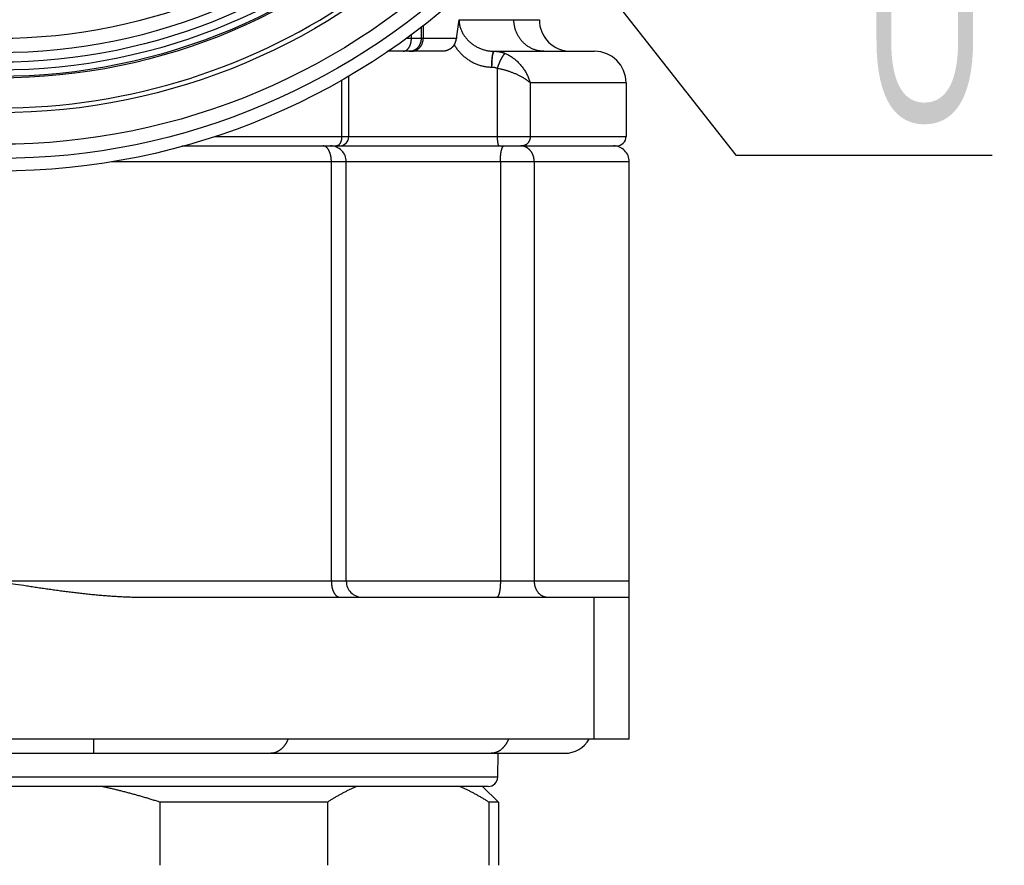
# Model space of a CAD drawing. Header units: millimetres. Extents: x 0 to 1300, y 0 to 891.
# Tile 8 of 132: x 434 to 481, y 204 to 245. Entities that reach past the tile are written whole.
import ezdxf

# ---------------------------------------------------------------- set-up
doc = ezdxf.new("R2010")
doc.units = ezdxf.units.MM
doc.header["$LTSCALE"] = 0.545669
for name, color, linetype in [('NoLayerName_001', 7, 'Continuous'), ('NoLayerName_004', 7, 'Continuous'), ('NoLayerName_007', 7, 'Continuous')]:
    doc.layers.add(name, color=color, linetype=linetype)
doc.styles.get("Standard").update_dxf_attribs({"font": 'txt', "bigfont": 'extfont2'})
doc.dimstyles.get("Standard").update_dxf_attribs({"dimtxt": 2.5, "dimasz": 2.5, "dimexe": 1, "dimexo": 1, "dimtad": 1, "dimdec": 3, "dimzin": 0, "dimdsep": 46, "dimtxsty": 'Standard', "dimcen": 2.5, "dimadec": 3, "dimazin": 0, "dimtfac": 0.75, "dimtdec": 3, "dimtmove": 0, "dimatfit": 3, "dimfxl": 1, "dimarcsym": 0})

msp = doc.modelspace()

# ---------------------------------------------------------------- linework, layer by layer
at = {"layer": 'NoLayerName_001', "color": 8, "linetype": 'Continuous', "lineweight": 25}
msp.add_line((437.6382, 210.4327), (437.6382, 209.7577), dxfattribs=at)
at = {"layer": 'NoLayerName_001', "color": 7, "linetype": 'Continuous', "lineweight": 25}
for p, q in [((406.1951, 209.7577), (460.049, 209.7577)), ((456.1471, 208.1827), (456.8971, 207.4327)), ((448.7671, 207.4327), (440.8033, 207.4327)), ((440.8033, 207.4327), (440.8033, 204.4327)), ((448.7671, 207.4327), (448.7671, 204.4327)), ((456.8971, 207.4327), (456.4482, 207.4327)), ((456.4482, 207.4327), (456.4482, 204.4327)), ((456.8971, 207.4327), (456.8971, 204.4327))]:
    msp.add_line(p, q, dxfattribs=at)
for radius in [31.725, 26.7]:
    msp.add_circle((433.1221, 270.4327), radius, dxfattribs=at)
msp.add_arc((460.049, 211.1077), 1.35, 270, 329.92806, dxfattribs=at)
at = {"layer": 'NoLayerName_001', "color": 8, "linetype": 'Continuous', "lineweight": 25}
for points in [[(446.8978, 210.4308), (446.8929, 210.4193), (446.8833, 210.3961), (446.8677, 210.362), (446.8514, 210.3281), (446.8341, 210.2947), (446.816, 210.2617), (446.7969, 210.2293), (446.7769, 210.1974), (446.7561, 210.166), (446.7342, 210.1353), (446.7115, 210.1053), (446.6878, 210.076), (446.6631, 210.0476), (446.6375, 210.02), (446.611, 209.9933), (446.5835, 209.9676), (446.5549, 209.943), (446.5255, 209.9196), (446.4951, 209.8973), (446.4637, 209.8764), (446.4315, 209.8568), (446.3984, 209.8388), (446.3644, 209.8223), (446.3297, 209.8075), (446.2942, 209.7946), (446.2581, 209.7834), (446.2215, 209.7742), (446.1844, 209.7669), (446.147, 209.7617), (446.1095, 209.7583), (446.0844, 209.7581), (446.0719, 209.7577)], [(457.3816, 210.4308), (457.3768, 210.4193), (457.3672, 210.3961), (457.3516, 210.362), (457.3352, 210.3281), (457.318, 210.2947), (457.2998, 210.2617), (457.2808, 210.2293), (457.2608, 210.1974), (457.2399, 210.166), (457.2181, 210.1353), (457.1953, 210.1053), (457.1716, 210.076), (457.147, 210.0476), (457.1214, 210.02), (457.0948, 209.9933), (457.0673, 209.9676), (457.0388, 209.943), (457.0093, 209.9196), (456.9789, 209.8973), (456.9476, 209.8764), (456.9153, 209.8568), (456.8822, 209.8388), (456.8483, 209.8223), (456.8136, 209.8075), (456.7781, 209.7946), (456.742, 209.7834), (456.7053, 209.7742), (456.6682, 209.7669), (456.6308, 209.7617), (456.5933, 209.7583), (456.5682, 209.7581), (456.5557, 209.7577)]]:
    msp.add_open_spline(points, degree=3, knots=[0, 0, 0, 0, 0.037549, 0.0751283, 0.1127287, 0.1503431, 0.1879664, 0.2255957, 0.2632305, 0.3008729, 0.3385267, 0.3761879, 0.4138459, 0.4514943, 0.4891309, 0.5267587, 0.5643855, 0.602025, 0.6396926, 0.6773802, 0.7150719, 0.7527595, 0.7904429, 0.8281312, 0.8658431, 0.9036039, 0.9414042, 0.9792104, 1.0169917, 1.0547215, 1.092379, 1.1299504, 1.1299504, 1.1299504, 1.1299504], dxfattribs=at)
at = {"layer": 'NoLayerName_001', "color": 7, "linetype": 'Continuous', "lineweight": 25}
for points, knots in [([(440.8033, 207.4327), (440.7421, 207.4523), (440.6197, 207.4917), (440.4357, 207.5491), (440.2512, 207.6055), (440.0664, 207.6606), (439.8813, 207.7146), (439.6957, 207.7673), (439.5098, 207.8187), (439.3236, 207.8689), (439.137, 207.9178), (438.9501, 207.9654), (438.7629, 208.0116), (438.5753, 208.0565), (438.3875, 208.1), (438.1994, 208.1423), (438.0737, 208.1691), (438.0109, 208.1827)], [0, 0, 0, 0, 0.192775, 0.3855835, 0.578419, 0.7712755, 0.9641469, 1.1570278, 1.3499129, 1.5427973, 1.7356765, 1.928546, 2.121402, 2.3142409, 2.5070595, 2.6998548, 2.8926243, 2.8926243, 2.8926243, 2.8926243]), ([(450.1632, 208.1827), (450.139, 208.1722), (450.0903, 208.1515), (450.0178, 208.1193), (449.9456, 208.0865), (449.8738, 208.053), (449.8022, 208.0188), (449.731, 207.9839), (449.66, 207.9483), (449.5894, 207.9122), (449.5191, 207.8753), (449.4491, 207.8379), (449.3795, 207.7998), (449.3102, 207.7612), (449.2411, 207.722), (449.1724, 207.6823), (449.1041, 207.642), (449.036, 207.6011), (448.9683, 207.5598), (448.9009, 207.5179), (448.8338, 207.4756), (448.7893, 207.447), (448.7671, 207.4327)], [0, 0, 0, 0, 0.0793013, 0.1586046, 0.237912, 0.3172253, 0.396546, 0.475875, 0.5552123, 0.6345579, 0.7139113, 0.7932715, 0.8726373, 0.9520073, 1.0313795, 1.1107519, 1.190122, 1.2694871, 1.3488441, 1.4281898, 1.5075206, 1.5868327, 1.5868327, 1.5868327, 1.5868327]), ([(456.4482, 207.4327), (456.426, 207.447), (456.3816, 207.4756), (456.3145, 207.5179), (456.2471, 207.5597), (456.1794, 207.601), (456.1114, 207.6418), (456.0431, 207.6821), (455.9744, 207.7219), (455.9054, 207.7611), (455.836, 207.7997), (455.7664, 207.8378), (455.6964, 207.8752), (455.6261, 207.9121), (455.5554, 207.9483), (455.4845, 207.9838), (455.4132, 208.0187), (455.3416, 208.053), (455.2697, 208.0865), (455.1975, 208.1193), (455.125, 208.1515), (455.0763, 208.1722), (455.0521, 208.1827)], [0, 0, 0, 0, 0.0792937, 0.1585854, 0.2378804, 0.3171841, 0.3965022, 0.4758395, 0.5551939, 0.6345612, 0.7139372, 0.7933183, 0.8727011, 0.9520824, 1.0314597, 1.1108305, 1.1901928, 1.2695449, 1.3488855, 1.4282139, 1.5075293, 1.5868319, 1.5868319, 1.5868319, 1.5868319])]:
    msp.add_open_spline(points, degree=3, knots=knots, dxfattribs=at)
at = {"layer": 'NoLayerName_004', "color": 7, "linetype": 'Continuous', "lineweight": 25}
for radius in [33, 30.225, 28.575, 28.5]:
    msp.add_circle((433.1221, 270.4327), radius, dxfattribs=at)
at = {"layer": 'NoLayerName_004', "color": 8, "linetype": 'Continuous', "lineweight": 25}
for radius in [32.4, 28.2, 27.8237, 27.3748]:
    msp.add_circle((433.1221, 270.4327), radius, dxfattribs=at)
at = {"layer": 'NoLayerName_004', "color": 7, "linetype": 'Continuous', "lineweight": 25}
msp.add_arc((433.1221, 270.4327), 30, 200.13421, 339.86579, dxfattribs=at)
at = {"layer": 'NoLayerName_007', "color": 8, "linetype": 'Continuous', "lineweight": 25}
for p, q in [((455.0259, 244.6327), (458.8471, 244.6327)), ((453.2381, 243.7327), (453.2381, 244.3033)), ((453.3234, 244.37), (453.3234, 243.7327)), ((452.7614, 243.7327), (452.5076, 243.7327)), ((452.7614, 243.7327), (452.7614, 243.931)), ((454.9006, 243.7327), (452.7614, 243.7327)), ((456.8418, 242.3317), (456.8418, 239.0827)), ((449.4459, 239.0827), (449.4459, 241.7795)), ((462.9721, 241.6327), (458.4128, 241.6327)), ((458.4128, 241.6327), (458.4128, 239.0827)), ((443.4071, 239.0827), (462.9721, 239.0827)), ((463.1221, 237.8827), (438.4988, 237.8827)), ((448.9566, 217.9327), (448.9566, 237.8827)), ((456.9941, 237.8827), (456.9941, 217.9327)), ((458.6028, 237.8827), (458.6028, 217.9327)), ((463.1221, 217.9327), (403.1578, 217.9327)), ((456.8655, 208.6248), (409.3786, 208.6248))]:
    msp.add_line(p, q, dxfattribs=at)
at = {"layer": 'NoLayerName_007', "color": 7, "linetype": 'Continuous', "lineweight": 25}
for p, q in [((454.2183, 243.1327), (451.62, 243.1327)), ((456.686, 243.1327), (461.4721, 243.1327)), ((449.7857, 239.0827), (449.7857, 241.9683)), ((462.9721, 241.6327), (462.9721, 239.0827)), ((441.8476, 238.6327), (462.5221, 238.6327)), ((449.6649, 217.9327), (449.6649, 237.8827)), ((463.1221, 210.4327), (463.1221, 237.8827)), ((439.8721, 217.1827), (463.1221, 217.1827)), ((461.434, 217.1827), (461.434, 210.4327)), ((463.1221, 210.4327), (403.1221, 210.4327)), ((456.8655, 208.6248), (456.8853, 209.7577)), ((456.4156, 208.1827), (409.8286, 208.1827))]:
    msp.add_line(p, q, dxfattribs=at)
for centre, radius, start, end in [((461.2451, 243.3082), 6.3587, 167.97757, 176.17228), ((460.3471, 244.6327), 1.5, 180, 270), ((461.4721, 241.6327), 1.5, 0, 90), ((449.3357, 239.0827), 0.45, 270, 0), ((462.5221, 239.0827), 0.45, 269.99993, 0), ((448.9149, 237.8827), 0.75, 0, 90.00013), ((462.3721, 237.8827), 0.75, 0, 90.00168), ((450.4149, 217.9327), 0.75, 180, 270.00005), ((456.4156, 208.6327), 0.45, 269.99998, 359)]:
    msp.add_arc(centre, radius, start, end, dxfattribs=at)
at = {"layer": 'NoLayerName_007', "color": 8, "linetype": 'Continuous', "lineweight": 25}
for centre, radius, start, end in [((452.751, 243.6797), 0.547, 270.05866, 281.82556), ((457.9656, 238.0952), 0.5375, 83.00635, 89.97678)]:
    msp.add_arc(centre, radius, start, end, dxfattribs=at)
for points, knots in [([(455.0259, 244.6327), (455.0268, 244.6054), (455.0274, 244.5507), (455.0363, 244.4689), (455.0498, 244.3876), (455.0687, 244.3071), (455.0924, 244.2278), (455.1209, 244.1501), (455.1539, 244.0742), (455.1913, 244.0006), (455.2329, 243.9294), (455.2783, 243.8607), (455.3274, 243.7947), (455.3799, 243.7314), (455.4356, 243.6708), (455.4941, 243.613), (455.5554, 243.5582), (455.6191, 243.5062), (455.6851, 243.4573), (455.7532, 243.4115), (455.8234, 243.3689), (455.8955, 243.3295), (455.9694, 243.2934), (456.0449, 243.2607), (456.1219, 243.2314), (456.2001, 243.2057), (456.2796, 243.1837), (456.3599, 243.1654), (456.4409, 243.1509), (456.5223, 243.1406), (456.6041, 243.1338), (456.6587, 243.1334), (456.686, 243.1327)], [0, 0, 0, 0, 0.0818745, 0.1640294, 0.2464449, 0.32907, 0.4118288, 0.4946269, 0.5773565, 0.6599072, 0.7422728, 0.8245375, 0.9067631, 0.9889851, 1.0712157, 1.1534459, 1.2356474, 1.3177921, 1.3998967, 1.4819864, 1.5640836, 1.6462092, 1.728383, 1.8106248, 1.8929528, 1.975343, 2.057738, 2.1400853, 2.2223403, 2.3044686, 2.3864476, 2.4682691, 2.4682691, 2.4682691, 2.4682691]), ([(459.0672, 243.1327), (459.0417, 243.1334), (458.9908, 243.1338), (458.9145, 243.1408), (458.8385, 243.1515), (458.7632, 243.1666), (458.6887, 243.1857), (458.6153, 243.209), (458.5434, 243.2362), (458.4732, 243.2675), (458.4049, 243.3026), (458.3386, 243.3414), (458.2746, 243.3837), (458.2129, 243.4293), (458.1537, 243.4781), (458.0972, 243.53), (458.0435, 243.5848), (457.9928, 243.6423), (457.9451, 243.7023), (457.9006, 243.7647), (457.8593, 243.8293), (457.8213, 243.896), (457.7866, 243.9645), (457.7555, 244.0347), (457.7279, 244.1064), (457.7039, 244.1793), (457.6836, 244.2534), (457.6669, 244.3284), (457.6539, 244.404), (457.6446, 244.4801), (457.6386, 244.5563), (457.6383, 244.6073), (457.6377, 244.6327)], [0, 0, 0, 0, 0.0763188, 0.1528494, 0.229551, 0.3063761, 0.3832736, 0.4601918, 0.5370817, 0.6139036, 0.6906648, 0.7673911, 0.8440987, 0.9207948, 0.9974801, 1.0741504, 1.1507985, 1.2274267, 1.3040534, 1.3806932, 1.457355, 1.5340438, 1.6107621, 1.6875111, 1.7642919, 1.8410944, 1.917896, 1.9946676, 2.0713759, 2.1479849, 2.224458, 2.3007596, 2.3007596, 2.3007596, 2.3007596]), ([(452.5859, 243.2338), (452.592, 243.2404), (452.6045, 243.2533), (452.6214, 243.2741), (452.6374, 243.2957), (452.6523, 243.3182), (452.6661, 243.3413), (452.6789, 243.3651), (452.6908, 243.3894), (452.7016, 243.4142), (452.7115, 243.4395), (452.7205, 243.4651), (452.7285, 243.4912), (452.7356, 243.5175), (452.7418, 243.544), (452.7471, 243.5708), (452.7516, 243.5977), (452.7552, 243.6247), (452.758, 243.6517), (452.76, 243.6788), (452.7612, 243.7058), (452.7613, 243.7237), (452.7614, 243.7327)], [0, 0, 0, 0, 0.02681701, 0.05366013, 0.08054676, 0.10747746, 0.13443875, 0.16142716, 0.18845454, 0.21552872, 0.2426529, 0.269826, 0.29704298, 0.32429521, 0.35157078, 0.37885479, 0.40612969, 0.43337552, 0.46057019, 0.48768971, 0.51470846, 0.54159938, 0.54159938, 0.54159938, 0.54159938]), ([(452.8631, 243.1443), (452.876, 243.1475), (452.9019, 243.1532), (452.9398, 243.1661), (452.977, 243.1814), (453.0131, 243.1995), (453.048, 243.2201), (453.0815, 243.2431), (453.1134, 243.2684), (453.1436, 243.2958), (453.1717, 243.3252), (453.1977, 243.3565), (453.2213, 243.3896), (453.2425, 243.4243), (453.2614, 243.4602), (453.2778, 243.4973), (453.2917, 243.5354), (453.3032, 243.5741), (453.3122, 243.6134), (453.3186, 243.6531), (453.3227, 243.6929), (453.3229, 243.7195), (453.3234, 243.7327)], [0, 0, 0, 0, 0.0397246, 0.07967364, 0.11983861, 0.16019544, 0.20070891, 0.24133684, 0.28203415, 0.32275681, 0.36346582, 0.40413122, 0.44474687, 0.48533365, 0.52589998, 0.56643893, 0.60693121, 0.64734813, 0.68765449, 0.72781145, 0.76777946, 0.80752115, 0.80752115, 0.80752115, 0.80752115]), ([(452.8767, 243.1784), (452.8871, 243.1832), (452.9084, 243.1924), (452.9389, 243.2091), (452.9686, 243.2274), (452.9972, 243.2476), (453.0247, 243.2694), (453.0509, 243.2929), (453.0757, 243.3179), (453.0991, 243.3443), (453.1208, 243.372), (453.1409, 243.401), (453.1591, 243.4312), (453.1755, 243.4623), (453.1901, 243.4944), (453.2028, 243.5272), (453.2136, 243.5606), (453.2224, 243.5946), (453.2294, 243.6289), (453.2343, 243.6634), (453.2375, 243.698), (453.2377, 243.7212), (453.2381, 243.7327)], [0, 0, 0, 0, 0.03461411, 0.06936953, 0.10425526, 0.13925457, 0.17434681, 0.20950915, 0.24471828, 0.2799521, 0.31519141, 0.35042161, 0.38563678, 0.42083947, 0.45602653, 0.49118821, 0.5263096, 0.5613721, 0.5963549, 0.63123638, 0.66599563, 0.70061391, 0.70061391, 0.70061391, 0.70061391]), ([(452.3666, 243.1327), (452.3707, 243.1328), (452.379, 243.1329), (452.3913, 243.1338), (452.4036, 243.1353), (452.4158, 243.1374), (452.428, 243.14), (452.44, 243.1432), (452.4519, 243.1469), (452.4636, 243.1511), (452.4752, 243.1558), (452.4865, 243.161), (452.4976, 243.1666), (452.5084, 243.1726), (452.519, 243.1791), (452.5293, 243.1859), (452.5394, 243.1932), (452.5493, 243.2007), (452.5588, 243.2085), (452.5681, 243.2167), (452.5772, 243.2251), (452.583, 243.2309), (452.5859, 243.2338)], [0, 0, 0, 0, 0.01233249, 0.02469046, 0.0370745, 0.04948309, 0.06191278, 0.07435848, 0.08681371, 0.09927083, 0.11172127, 0.1241561, 0.13657425, 0.14898207, 0.16138418, 0.17378316, 0.18617967, 0.19857259, 0.21095913, 0.22333495, 0.23569431, 0.24803016, 0.24803016, 0.24803016, 0.24803016]), ([(452.6526, 243.1327), (452.6577, 243.1328), (452.6679, 243.1328), (452.6832, 243.1335), (452.6985, 243.1345), (452.7137, 243.136), (452.729, 243.1379), (452.7442, 243.1401), (452.7594, 243.1428), (452.7744, 243.1459), (452.7894, 243.1494), (452.8043, 243.1532), (452.8191, 243.1575), (452.8337, 243.1621), (452.8482, 243.1672), (452.8625, 243.1725), (452.8719, 243.1765), (452.8767, 243.1784)], [0, 0, 0, 0, 0.01526098, 0.03055601, 0.04588054, 0.06122972, 0.07659845, 0.09198142, 0.10737316, 0.1227681, 0.13816061, 0.15354502, 0.16891571, 0.18426712, 0.19959383, 0.21489054, 0.23015222, 0.23015222, 0.23015222, 0.23015222]), ([(454.7973, 243.4318), (454.8129, 243.4076), (454.8434, 243.3587), (454.8933, 243.2878), (454.9456, 243.2185), (455.0006, 243.1511), (455.0582, 243.0857), (455.1183, 243.0224), (455.1807, 242.9613), (455.2453, 242.9026), (455.3121, 242.8465), (455.3809, 242.793), (455.4517, 242.7422), (455.5243, 242.6943), (455.5986, 242.6495), (455.6746, 242.6078), (455.7521, 242.5693), (455.8311, 242.5342), (455.9114, 242.5025), (455.9931, 242.4743), (456.076, 242.4497), (456.16, 242.4289), (456.2449, 242.4117), (456.3304, 242.3984), (456.4165, 242.3889), (456.5027, 242.3828), (456.5603, 242.3824), (456.5891, 242.3818)], [0, 0, 0, 0, 0.0863609, 0.1729858, 0.259833, 0.3468588, 0.4340183, 0.5212666, 0.6085592, 0.6958534, 0.7831087, 0.8702881, 0.9573587, 1.0442927, 1.1310697, 1.2176938, 1.3041933, 1.3906031, 1.4769659, 1.5633317, 1.6497583, 1.7362766, 1.8228487, 1.909426, 1.9959588, 2.0823981, 2.1686969, 2.1686969, 2.1686969, 2.1686969]), ([(456.7007, 243.1327), (456.6975, 243.1319), (456.6904, 243.131), (456.6822, 243.1238), (456.6753, 243.1158), (456.6694, 243.107), (456.6647, 243.0978), (456.6608, 243.0884), (456.6573, 243.0789), (456.6541, 243.0693), (456.6509, 243.0597), (456.6477, 243.0501), (456.6445, 243.0404), (456.6413, 243.0308), (456.6382, 243.0211), (456.6351, 243.0114), (456.632, 243.0016), (456.6289, 242.9919), (456.6258, 242.9821), (456.6228, 242.9724), (456.6197, 242.9626), (456.6167, 242.9528), (456.6138, 242.943), (456.6108, 242.9332), (456.6079, 242.9234), (456.605, 242.9136), (456.6031, 242.9071), (456.6021, 242.9038)], [0, 0, 0, 0, 0.01000602, 0.02062903, 0.03155919, 0.0420906, 0.05234064, 0.06246764, 0.07256055, 0.08266172, 0.09278462, 0.10292811, 0.11309016, 0.12326873, 0.13346181, 0.14366736, 0.15388337, 0.16410781, 0.17433865, 0.18457387, 0.19481143, 0.20504932, 0.21528551, 0.22551797, 0.23574468, 0.24596362, 0.25617275, 0.25617275, 0.25617275, 0.25617275]), ([(456.686, 243.1327), (456.6828, 243.1318), (456.6759, 243.131), (456.6679, 243.1238), (456.6611, 243.1158), (456.6552, 243.1071), (456.6503, 243.0982), (456.6463, 243.0891), (456.6427, 243.0798), (456.6395, 243.0704), (456.6364, 243.061), (456.6335, 243.0515), (456.6307, 243.0419), (456.628, 243.0323), (456.6254, 243.0226), (456.6229, 243.0128), (456.6206, 243.003), (456.6184, 242.9932), (456.6162, 242.9833), (456.6142, 242.9734), (456.6122, 242.9635), (456.6104, 242.9536), (456.6086, 242.9436), (456.6069, 242.9337), (456.6052, 242.9237), (456.6037, 242.9137), (456.6027, 242.9071), (456.6021, 242.9038)], [0, 0, 0, 0, 0.00981553, 0.02027437, 0.03108336, 0.04150354, 0.05161643, 0.06157027, 0.07146446, 0.08136062, 0.09128611, 0.10124176, 0.11122582, 0.12123622, 0.13127062, 0.14132637, 0.15140059, 0.16149016, 0.17159173, 0.18170174, 0.19181645, 0.20193196, 0.21204416, 0.22214885, 0.23224166, 0.2423181, 0.25237358, 0.25237358, 0.25237358, 0.25237358]), ([(456.7007, 243.1327), (456.7125, 243.1325), (456.736, 243.1325), (456.7712, 243.131), (456.8065, 243.1287), (456.8418, 243.1254), (456.877, 243.1213), (456.9121, 243.1162), (456.9472, 243.1103), (456.982, 243.1034), (457.0167, 243.0957), (457.0511, 243.0871), (457.0852, 243.0776), (457.1191, 243.0672), (457.1526, 243.0559), (457.1858, 243.0439), (457.2076, 243.0351), (457.2185, 243.0308)], [0, 0, 0, 0, 0.03522315, 0.07052287, 0.1058881, 0.14130729, 0.17676857, 0.21225982, 0.24776878, 0.2832831, 0.3187905, 0.35427881, 0.3897361, 0.42515074, 0.46051155, 0.49580785, 0.53102957, 0.53102957, 0.53102957, 0.53102957]), ([(456.6021, 242.9038), (456.6008, 242.8952), (456.598, 242.878), (456.5944, 242.8521), (456.5912, 242.8262), (456.5883, 242.8003), (456.5857, 242.7743), (456.5834, 242.7483), (456.5813, 242.7222), (456.5795, 242.6961), (456.578, 242.6701), (456.5767, 242.644), (456.5757, 242.6178), (456.5749, 242.5917), (456.5743, 242.5656), (456.5739, 242.5395), (456.5738, 242.5133), (456.5738, 242.4872), (456.5741, 242.461), (456.5745, 242.4349), (456.5751, 242.4088), (456.5757, 242.3914), (456.576, 242.3827)], [0, 0, 0, 0, 0.02611002, 0.05222194, 0.07833777, 0.10445741, 0.13057911, 0.15670226, 0.18282745, 0.20895508, 0.23508532, 0.26121816, 0.28735335, 0.31349045, 0.33962885, 0.36576773, 0.3919061, 0.41804281, 0.44417652, 0.47030576, 0.49642888, 0.52254411, 0.52254411, 0.52254411, 0.52254411]), ([(456.6021, 242.9038), (456.6018, 242.8951), (456.6012, 242.8777), (456.6001, 242.8517), (456.5986, 242.8169), (456.5966, 242.7735), (456.5937, 242.7127), (456.5902, 242.6432), (456.5856, 242.5564), (456.5809, 242.4695), (456.5774, 242.4087), (456.576, 242.3827)], [0, 0, 0, 0, 0.02608769, 0.05217546, 0.07826338, 0.13043942, 0.18261527, 0.26087885, 0.33914244, 0.44349393, 0.52175737, 0.52175737, 0.52175737, 0.52175737]), ([(457.2185, 243.0307), (457.2121, 243.0265), (457.1988, 243.0188), (457.1823, 243.0026), (457.1665, 242.9859), (457.1519, 242.9682), (457.1379, 242.9501), (457.1245, 242.9315), (457.1116, 242.9126), (457.0991, 242.8934), (457.087, 242.8739), (457.0753, 242.8542), (457.0639, 242.8343), (457.0527, 242.8142), (457.0418, 242.794), (457.0311, 242.7737), (457.0205, 242.7533), (457.0102, 242.7329), (457, 242.7123), (456.99, 242.6917), (456.9802, 242.671), (456.9705, 242.6503), (456.961, 242.6294), (456.9516, 242.6085), (456.9424, 242.5876), (456.9333, 242.5666), (456.9243, 242.5455), (456.9155, 242.5243), (456.9068, 242.5031), (456.8982, 242.4819), (456.8898, 242.4606), (456.8815, 242.4392), (456.8733, 242.4178), (456.8652, 242.3964), (456.8573, 242.3749), (456.8495, 242.3533), (456.8444, 242.3389), (456.8418, 242.3317)], [0, 0, 0, 0, 0.02288564, 0.04595306, 0.0689451, 0.09184806, 0.11472732, 0.13760934, 0.1605043, 0.18341766, 0.20635096, 0.22930221, 0.25226632, 0.27523553, 0.29819983, 0.32115053, 0.3440882, 0.36701519, 0.38993371, 0.41284578, 0.43575328, 0.45865795, 0.48156136, 0.50446495, 0.52737004, 0.55027774, 0.57318828, 0.5961013, 0.61901635, 0.64193296, 0.66485065, 0.68776889, 0.71068711, 0.73360473, 0.75652113, 0.77943566, 0.80234764, 0.80234764, 0.80234764, 0.80234764]), ([(457.2185, 243.0308), (457.2472, 243.018), (457.3051, 242.9937), (457.3889, 242.95), (457.4706, 242.9025), (457.5499, 242.8504), (457.6267, 242.7945), (457.701, 242.7347), (457.7725, 242.6715), (457.8413, 242.6051), (457.9073, 242.5357), (457.9702, 242.4637), (458.0301, 242.3893), (458.0868, 242.3125), (458.1402, 242.2337), (458.1903, 242.1528), (458.2368, 242.0701), (458.2798, 241.9856), (458.319, 241.8995), (458.3544, 241.8119), (458.3863, 241.7231), (458.4037, 241.6627), (458.4128, 241.6327)], [0, 0, 0, 0, 0.0941668, 0.1884755, 0.2829962, 0.3777676, 0.4727992, 0.5680745, 0.6635537, 0.7591765, 0.854865, 0.9505258, 1.0460668, 1.1414584, 1.236693, 1.3317644, 1.4266692, 1.5214075, 1.6159842, 1.7104093, 1.8046994, 1.8988783, 1.8988783, 1.8988783, 1.8988783]), ([(456.5891, 242.3818), (456.5948, 242.3817), (456.6063, 242.3817), (456.6235, 242.381), (456.6407, 242.3798), (456.6579, 242.3782), (456.6751, 242.3762), (456.6923, 242.3737), (456.7094, 242.3708), (456.7264, 242.3674), (456.7433, 242.3636), (456.7601, 242.3594), (456.7767, 242.3547), (456.7933, 242.3496), (456.8096, 242.3441), (456.8258, 242.3382), (456.8364, 242.3338), (456.8418, 242.3317)], [0, 0, 0, 0, 0.01719432, 0.03442617, 0.05169017, 0.06898069, 0.08629195, 0.10361801, 0.12095287, 0.13829046, 0.15562475, 0.17294974, 0.19025953, 0.20754839, 0.22481076, 0.24204135, 0.25923515, 0.25923515, 0.25923515, 0.25923515]), ([(456.8418, 242.3317), (456.8645, 242.3273), (456.91, 242.3187), (456.978, 242.3041), (457.0458, 242.2885), (457.1133, 242.2716), (457.1806, 242.2536), (457.2476, 242.2344), (457.3142, 242.2141), (457.3805, 242.1926), (457.4463, 242.1699), (457.5118, 242.146), (457.5768, 242.1211), (457.6413, 242.0949), (457.7053, 242.0676), (457.7688, 242.0392), (457.8317, 242.0096), (457.8939, 241.9788), (457.9556, 241.9468), (458.0165, 241.9134), (458.0766, 241.8785), (458.136, 241.8422), (458.1944, 241.8044), (458.2517, 241.7649), (458.3074, 241.7232), (458.3616, 241.6796), (458.3956, 241.6481), (458.4128, 241.6327)], [0, 0, 0, 0, 0.0694687, 0.138993, 0.2085636, 0.2781717, 0.3478084, 0.417465, 0.4871331, 0.5568044, 0.626471, 0.6961253, 0.7657599, 0.8353679, 0.904943, 0.9744789, 1.0439749, 1.1134416, 1.1828952, 1.252357, 1.3218529, 1.3914141, 1.4610438, 1.5306683, 1.6002304, 1.6697129, 1.7391457, 1.7391457, 1.7391457, 1.7391457]), ([(449.4272, 238.9105), (449.4259, 238.9052), (449.4234, 238.8945), (449.4193, 238.8787), (449.4147, 238.863), (449.4097, 238.8473), (449.4042, 238.8317), (449.3981, 238.816), (449.3915, 238.8004), (449.3843, 238.7848), (449.3765, 238.7693), (449.3681, 238.7541), (449.3591, 238.7393), (449.3494, 238.7249), (449.3391, 238.7112), (449.3281, 238.6981), (449.3165, 238.6859), (449.3042, 238.6746), (449.2912, 238.6644), (449.2774, 238.6554), (449.2631, 238.6474), (449.2528, 238.6435), (449.2478, 238.6414)], [0, 0, 0, 0, 0.01641325, 0.03276665, 0.04912207, 0.06554371, 0.08209798, 0.09885334, 0.11586082, 0.13307154, 0.15040726, 0.16779543, 0.18517034, 0.20247466, 0.21966109, 0.23669446, 0.2535542, 0.27023711, 0.28676037, 0.30316467, 0.31951703, 0.3359128, 0.3359128, 0.3359128, 0.3359128]), ([(449.4459, 239.0827), (449.4459, 239.0798), (449.4459, 239.074), (449.4457, 239.0654), (449.4455, 239.0567), (449.4452, 239.048), (449.4448, 239.0393), (449.4442, 239.0307), (449.4436, 239.022), (449.4429, 239.0133), (449.4422, 239.0047), (449.4413, 238.9961), (449.4403, 238.9874), (449.4392, 238.9788), (449.4381, 238.9702), (449.4368, 238.9616), (449.4354, 238.9531), (449.434, 238.9445), (449.4324, 238.936), (449.4308, 238.9275), (449.429, 238.919), (449.4278, 238.9133), (449.4272, 238.9105)], [0, 0, 0, 0, 0.00867273, 0.01734844, 0.02602668, 0.034707, 0.04338896, 0.05207215, 0.06075614, 0.06944054, 0.07812496, 0.08680903, 0.09549239, 0.10417469, 0.11285562, 0.12153485, 0.13021211, 0.13888718, 0.14756036, 0.15623216, 0.16490315, 0.17357403, 0.17357403, 0.17357403, 0.17357403]), ([(456.8418, 239.0827), (456.8418, 239.0775), (456.8418, 239.0671), (456.8419, 239.0514), (456.8422, 239.0358), (456.8425, 239.0202), (456.843, 239.0045), (456.8436, 238.9889), (456.8443, 238.9733), (456.8452, 238.9576), (456.8462, 238.9419), (456.8473, 238.9262), (456.8486, 238.9105), (456.8501, 238.8947), (456.8517, 238.8789), (456.8535, 238.8631), (456.8554, 238.8474), (456.8574, 238.8318), (456.8596, 238.8162), (456.862, 238.8008), (456.8644, 238.7856), (456.867, 238.7705), (456.8697, 238.7557), (456.8727, 238.7409), (456.8761, 238.7262), (456.8801, 238.7114), (456.885, 238.6963), (456.891, 238.6809), (456.8981, 238.6651), (456.9062, 238.6502), (456.9163, 238.636), (456.9272, 238.6343), (456.9318, 238.6327)], [0, 0, 0, 0, 0.01565553, 0.03129256, 0.0469181, 0.06253932, 0.07816348, 0.09379799, 0.1094504, 0.1251284, 0.14083983, 0.15659268, 0.17239506, 0.18824878, 0.20413086, 0.22001231, 0.23586414, 0.25165736, 0.26736299, 0.28295209, 0.29839577, 0.3136652, 0.32873867, 0.34370251, 0.35873429, 0.37402788, 0.3897945, 0.40626352, 0.42368023, 0.44159797, 0.4579536, 0.47271674, 0.47271674, 0.47271674, 0.47271674]), ([(458.4128, 239.0827), (458.4127, 239.0753), (458.4126, 239.0603), (458.4111, 239.038), (458.4088, 239.0156), (458.4054, 238.9934), (458.4012, 238.9713), (458.3959, 238.9493), (458.3897, 238.9276), (458.3825, 238.9062), (458.3744, 238.8851), (458.3652, 238.8644), (458.355, 238.8441), (458.3439, 238.8243), (458.3318, 238.8051), (458.3187, 238.7865), (458.3048, 238.7687), (458.29, 238.7516), (458.2743, 238.7354), (458.2578, 238.7202), (458.2405, 238.7058), (458.2282, 238.6974), (458.2222, 238.693)], [0, 0, 0, 0, 0.02235761, 0.04476626, 0.06721763, 0.08970446, 0.11222088, 0.13476268, 0.15732764, 0.17991583, 0.20252994, 0.22517555, 0.24785954, 0.27056963, 0.29328135, 0.31597254, 0.33862436, 0.36122212, 0.38375614, 0.40622261, 0.42862457, 0.45097281, 0.45097281, 0.45097281, 0.45097281]), ([(448.638, 238.6182), (448.6363, 238.6188), (448.633, 238.62), (448.6281, 238.6217), (448.623, 238.6233), (448.618, 238.6247), (448.6129, 238.6261), (448.6077, 238.6273), (448.6026, 238.6284), (448.5974, 238.6294), (448.5922, 238.6303), (448.587, 238.631), (448.5817, 238.6316), (448.5765, 238.6321), (448.5712, 238.6324), (448.566, 238.6327), (448.5625, 238.6327), (448.5607, 238.6327)], [0, 0, 0, 0, 0.005244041, 0.010499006, 0.015762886, 0.021033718, 0.026309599, 0.031588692, 0.03686924, 0.042149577, 0.047428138, 0.052703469, 0.057974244, 0.063239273, 0.068497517, 0.073748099, 0.07899032, 0.07899032, 0.07899032, 0.07899032]), ([(448.7122, 238.5756), (448.7111, 238.5765), (448.7089, 238.5782), (448.7054, 238.5808), (448.702, 238.5834), (448.6985, 238.5858), (448.6949, 238.5883), (448.6914, 238.5907), (448.6878, 238.593), (448.6841, 238.5953), (448.6804, 238.5975), (448.6767, 238.5997), (448.673, 238.6019), (448.6692, 238.6039), (448.6654, 238.6059), (448.6616, 238.6079), (448.6577, 238.6098), (448.6538, 238.6116), (448.6499, 238.6133), (448.6459, 238.615), (448.642, 238.6167), (448.6393, 238.6177), (448.638, 238.6182)], [0, 0, 0, 0, 0.004289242, 0.008578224, 0.012867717, 0.017158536, 0.021451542, 0.025747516, 0.030046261, 0.034347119, 0.03864947, 0.042952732, 0.047256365, 0.051559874, 0.055862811, 0.060164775, 0.064465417, 0.068764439, 0.073061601, 0.077356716, 0.081649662, 0.085940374, 0.085940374, 0.085940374, 0.085940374]), ([(448.9566, 237.8827), (448.9565, 237.8928), (448.9565, 237.9129), (448.9555, 237.9431), (448.9539, 237.9733), (448.9517, 238.0036), (448.9488, 238.0338), (448.9452, 238.0639), (448.941, 238.0939), (448.936, 238.1239), (448.9303, 238.1536), (448.9238, 238.1832), (448.9165, 238.2126), (448.9085, 238.2418), (448.8997, 238.2708), (448.89, 238.2994), (448.8796, 238.3278), (448.8682, 238.3557), (448.8558, 238.3833), (448.8424, 238.4103), (448.8278, 238.4368), (448.812, 238.4627), (448.795, 238.4878), (448.7766, 238.5119), (448.7568, 238.5348), (448.7356, 238.5565), (448.7199, 238.5691), (448.7122, 238.5756)], [0, 0, 0, 0, 0.03017447, 0.06040706, 0.09068416, 0.12099323, 0.15132281, 0.18166267, 0.21200381, 0.24233862, 0.27266094, 0.30296619, 0.33325142, 0.36351544, 0.39375893, 0.42398454, 0.4541947, 0.48438733, 0.51456688, 0.54474796, 0.5749563, 0.60522961, 0.63558833, 0.66595484, 0.69625734, 0.72646782, 0.75661044, 0.75661044, 0.75661044, 0.75661044]), ([(449.2478, 238.6414), (449.2468, 238.641), (449.2447, 238.6403), (449.2416, 238.6393), (449.2385, 238.6384), (449.2354, 238.6375), (449.2322, 238.6367), (449.229, 238.6359), (449.2258, 238.6353), (449.2226, 238.6347), (449.2193, 238.6342), (449.2161, 238.6337), (449.2128, 238.6333), (449.2096, 238.6331), (449.2063, 238.6329), (449.2031, 238.6327), (449.2009, 238.6327), (449.1998, 238.6327)], [0, 0, 0, 0, 0.003255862, 0.006518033, 0.009785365, 0.013056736, 0.016331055, 0.019607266, 0.022884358, 0.026161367, 0.029437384, 0.032711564, 0.035983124, 0.039251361, 0.04251565, 0.045775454, 0.049030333, 0.049030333, 0.049030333, 0.049030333]), ([(456.9941, 237.8827), (456.9942, 237.892), (456.9942, 237.9105), (456.9945, 237.9383), (456.995, 237.9662), (456.9958, 237.994), (456.9968, 238.0218), (456.9981, 238.0496), (456.9996, 238.0775), (457.0014, 238.1052), (457.0034, 238.133), (457.0058, 238.1607), (457.0084, 238.1884), (457.0114, 238.2161), (457.0147, 238.2437), (457.0183, 238.2713), (457.0222, 238.2988), (457.0265, 238.3263), (457.0312, 238.3537), (457.0364, 238.381), (457.042, 238.4083), (457.0483, 238.4354), (457.0551, 238.4624), (457.0627, 238.4893), (457.0713, 238.5158), (457.0811, 238.5419), (457.0891, 238.5586), (457.093, 238.567)], [0, 0, 0, 0, 0.02781392, 0.05564017, 0.08347568, 0.1113176, 0.13916334, 0.16701054, 0.19485712, 0.22270128, 0.25054149, 0.27837655, 0.30620553, 0.33402789, 0.36184336, 0.38965208, 0.41745453, 0.44525236, 0.47304988, 0.5008538, 0.52867344, 0.55652101, 0.58441089, 0.61232225, 0.64020051, 0.66802342, 0.69581634, 0.69581634, 0.69581634, 0.69581634]), ([(457.093, 238.567), (457.0934, 238.568), (457.0944, 238.5698), (457.0958, 238.5726), (457.0973, 238.5754), (457.0988, 238.5781), (457.1003, 238.5809), (457.1019, 238.5836), (457.1035, 238.5863), (457.1051, 238.589), (457.1068, 238.5916), (457.1086, 238.5943), (457.1103, 238.5969), (457.1122, 238.5995), (457.114, 238.602), (457.116, 238.6045), (457.1179, 238.6069), (457.12, 238.6093), (457.1221, 238.6116), (457.1243, 238.6139), (457.1265, 238.6161), (457.128, 238.6175), (457.1288, 238.6182)], [0, 0, 0, 0, 0.003130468, 0.006259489, 0.009388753, 0.012519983, 0.015654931, 0.018795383, 0.021942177, 0.025093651, 0.028247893, 0.031403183, 0.034558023, 0.037711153, 0.040861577, 0.044008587, 0.047151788, 0.050291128, 0.053426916, 0.056559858, 0.059691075, 0.062822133, 0.062822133, 0.062822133, 0.062822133]), ([(457.1288, 238.6182), (457.1293, 238.6186), (457.1302, 238.6194), (457.1315, 238.6205), (457.133, 238.6217), (457.1344, 238.6228), (457.1359, 238.6238), (457.1374, 238.6248), (457.1389, 238.6258), (457.1405, 238.6267), (457.1422, 238.6276), (457.1438, 238.6284), (457.1455, 238.6292), (457.1472, 238.6299), (457.1489, 238.6305), (457.1507, 238.6311), (457.1525, 238.6316), (457.1542, 238.632), (457.156, 238.6323), (457.1578, 238.6325), (457.1596, 238.6327), (457.1608, 238.6327), (457.1614, 238.6327)], [0, 0, 0, 0, 0.001805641, 0.003609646, 0.005414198, 0.007221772, 0.009035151, 0.010857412, 0.012689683, 0.014529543, 0.016374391, 0.018221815, 0.020069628, 0.021915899, 0.023758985, 0.025597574, 0.027430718, 0.029257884, 0.031078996, 0.032894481, 0.034705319, 0.036513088, 0.036513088, 0.036513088, 0.036513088]), ([(458.3197, 238.5063), (458.3155, 238.5095), (458.3072, 238.516), (458.2944, 238.5252), (458.2815, 238.5342), (458.2682, 238.5429), (458.2547, 238.5512), (458.241, 238.5591), (458.2271, 238.5667), (458.2129, 238.5739), (458.1985, 238.5808), (458.1839, 238.5872), (458.1692, 238.5933), (458.1543, 238.5989), (458.1392, 238.6042), (458.1241, 238.609), (458.1088, 238.6134), (458.0934, 238.6174), (458.0779, 238.6209), (458.0623, 238.624), (458.0467, 238.6267), (458.0362, 238.628), (458.031, 238.6287)], [0, 0, 0, 0, 0.01578478, 0.03156869, 0.04735853, 0.06316194, 0.07898736, 0.0948425, 0.11072576, 0.12663187, 0.14255553, 0.15849142, 0.17443429, 0.19037899, 0.20632051, 0.22225406, 0.23817509, 0.25407935, 0.26996294, 0.28582239, 0.30165467, 0.31745726, 0.31745726, 0.31745726, 0.31745726]), ([(458.2222, 238.693), (458.2194, 238.6911), (458.2138, 238.6874), (458.2052, 238.6821), (458.1965, 238.677), (458.1877, 238.6722), (458.1786, 238.6676), (458.1695, 238.6633), (458.1602, 238.6593), (458.1507, 238.6555), (458.1412, 238.6519), (458.1315, 238.6487), (458.1218, 238.6457), (458.1119, 238.643), (458.102, 238.6407), (458.092, 238.6386), (458.082, 238.6368), (458.0719, 238.6353), (458.0619, 238.6342), (458.0518, 238.6333), (458.0417, 238.6328), (458.0349, 238.6328), (458.0316, 238.6327)], [0, 0, 0, 0, 0.0100761, 0.0201512, 0.03023126, 0.04032256, 0.0504317, 0.06056437, 0.07071899, 0.08089109, 0.09107623, 0.10127004, 0.11146828, 0.12166685, 0.13186188, 0.14204975, 0.15222714, 0.16239106, 0.17253893, 0.18266863, 0.19277852, 0.20286751, 0.20286751, 0.20286751, 0.20286751]), ([(458.6028, 237.8827), (458.6026, 237.8944), (458.6024, 237.9179), (458.6002, 237.953), (458.5967, 237.9882), (458.5918, 238.0232), (458.5855, 238.058), (458.5777, 238.0925), (458.5685, 238.1267), (458.5578, 238.1606), (458.5457, 238.194), (458.5321, 238.2268), (458.517, 238.2591), (458.5005, 238.2906), (458.4826, 238.3214), (458.4633, 238.3513), (458.4426, 238.3802), (458.4206, 238.408), (458.3973, 238.4347), (458.3727, 238.46), (458.347, 238.4841), (458.3287, 238.4988), (458.3197, 238.5063)], [0, 0, 0, 0, 0.03515068, 0.07037326, 0.10565609, 0.14098888, 0.17636302, 0.21177197, 0.24721167, 0.28268093, 0.31818178, 0.35371989, 0.38930233, 0.42491331, 0.46052387, 0.49610769, 0.53164212, 0.56710908, 0.60249598, 0.63779666, 0.67301238, 0.70815283, 0.70815283, 0.70815283, 0.70815283]), ([(448.9566, 217.9327), (448.9567, 217.924), (448.9567, 217.9065), (448.9575, 217.8803), (448.9587, 217.8541), (448.9604, 217.8279), (448.9626, 217.8018), (448.9653, 217.7757), (448.9685, 217.7496), (448.9722, 217.7236), (448.9765, 217.6977), (448.9813, 217.6719), (448.9866, 217.6461), (448.9924, 217.6205), (448.9988, 217.5949), (449.0058, 217.5696), (449.0135, 217.5444), (449.0218, 217.5195), (449.0307, 217.4948), (449.0404, 217.4704), (449.0508, 217.4463), (449.0621, 217.4226), (449.0741, 217.3992), (449.0869, 217.3763), (449.1006, 217.3539), (449.1152, 217.3322), (449.1308, 217.3111), (449.1473, 217.2908), (449.165, 217.2714), (449.1841, 217.2533), (449.2047, 217.2365), (449.2268, 217.2214), (449.2503, 217.2083), (449.2748, 217.1974), (449.3002, 217.1893), (449.3262, 217.1837), (449.3438, 217.1833), (449.3525, 217.1827)], [0, 0, 0, 0, 0.02619853, 0.05240643, 0.07862285, 0.1048473, 0.1310796, 0.15731997, 0.18356897, 0.20982757, 0.23609713, 0.26237945, 0.28867674, 0.3149891, 0.34130697, 0.36762021, 0.39392127, 0.42020538, 0.44647077, 0.4727189, 0.49895468, 0.52518669, 0.55142737, 0.5776813, 0.60392711, 0.63014706, 0.65633379, 0.68249313, 0.70866261, 0.73492725, 0.761425, 0.7882256, 0.815146, 0.84200017, 0.86865891, 0.89507168, 0.92129139, 0.92129139, 0.92129139, 0.92129139]), ([(456.9941, 217.9327), (456.9941, 217.9261), (456.9941, 217.9129), (456.9939, 217.8932), (456.9936, 217.8734), (456.9932, 217.8536), (456.9927, 217.8338), (456.9921, 217.8141), (456.9913, 217.7943), (456.9904, 217.7745), (456.9894, 217.7548), (456.9883, 217.735), (456.987, 217.7153), (456.9856, 217.6956), (456.984, 217.6758), (456.9824, 217.6561), (456.9805, 217.6364), (456.9786, 217.6167), (456.9764, 217.597), (456.9742, 217.5774), (456.9717, 217.5578), (456.9691, 217.5382), (456.9663, 217.5186), (456.9634, 217.4991), (456.9602, 217.4796), (456.9568, 217.4602), (456.9532, 217.4407), (456.9493, 217.4213), (456.9451, 217.4019), (456.9405, 217.3825), (456.9356, 217.3632), (456.9304, 217.344), (456.9249, 217.3252), (456.919, 217.3066), (456.9127, 217.2884), (456.9056, 217.2702), (456.8972, 217.2517), (456.8873, 217.2331), (456.8762, 217.2144), (456.8661, 217.2039), (456.8615, 217.1985)], [0, 0, 0, 0, 0.01977468, 0.03955039, 0.05932702, 0.07910445, 0.09888263, 0.11866154, 0.13844121, 0.1582217, 0.17800313, 0.19778564, 0.21756944, 0.23735477, 0.25714193, 0.27693126, 0.29672307, 0.31651588, 0.33630631, 0.35609102, 0.3758668, 0.39563061, 0.41537955, 0.43511282, 0.4548416, 0.47458211, 0.49435143, 0.51416754, 0.53404937, 0.55399738, 0.57394053, 0.59379212, 0.61346693, 0.63288176, 0.6520843, 0.67147713, 0.69154915, 0.71280591, 0.73487998, 0.75626317, 0.75626317, 0.75626317, 0.75626317]), ([(458.6028, 217.9327), (458.6031, 217.9189), (458.6033, 217.8912), (458.6064, 217.8497), (458.6112, 217.8083), (458.6181, 217.7671), (458.6269, 217.7262), (458.6378, 217.6857), (458.6507, 217.6457), (458.6656, 217.6065), (458.6826, 217.568), (458.7017, 217.5304), (458.7229, 217.4939), (458.7462, 217.4585), (458.7714, 217.4245), (458.7985, 217.392), (458.8274, 217.3613), (458.858, 217.3324), (458.8902, 217.3056), (458.924, 217.2811), (458.9591, 217.2587), (458.9838, 217.2463), (458.996, 217.2398)], [0, 0, 0, 0, 0.04145982, 0.08304896, 0.12474251, 0.16651887, 0.20836076, 0.25025615, 0.29219924, 0.33419144, 0.37624238, 0.4183708, 0.46060171, 0.50291189, 0.54523867, 0.58752345, 0.62971531, 0.67177375, 0.71367154, 0.75539763, 0.79696037, 0.83839058, 0.83839058, 0.83839058, 0.83839058]), ([(456.8615, 217.1985), (456.8561, 217.1947), (456.8466, 217.1849), (456.833, 217.1841), (456.8268, 217.1827)], [0, 0, 0, 0, 0.01981212, 0.038850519, 0.038850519, 0.038850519, 0.038850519]), ([(458.996, 217.2398), (458.9998, 217.238), (459.0074, 217.2344), (459.0189, 217.2292), (459.0305, 217.2243), (459.0422, 217.2197), (459.054, 217.2153), (459.0659, 217.2112), (459.078, 217.2074), (459.0901, 217.2038), (459.1023, 217.2005), (459.1146, 217.1974), (459.1269, 217.1947), (459.1394, 217.1922), (459.1518, 217.19), (459.1643, 217.188), (459.1769, 217.1864), (459.1894, 217.1851), (459.202, 217.184), (459.2146, 217.1833), (459.2272, 217.1828), (459.2356, 217.1828), (459.2398, 217.1827)], [0, 0, 0, 0, 0.01257742, 0.02515446, 0.03773526, 0.05032409, 0.0629254, 0.0755428, 0.08817506, 0.10081932, 0.11347275, 0.12613255, 0.13879594, 0.15146021, 0.16412276, 0.17678104, 0.18943265, 0.20207531, 0.2147069, 0.22732547, 0.23992928, 0.25251677, 0.25251677, 0.25251677, 0.25251677])]:
    msp.add_open_spline(points, degree=3, knots=knots, dxfattribs=at)
at = {"layer": 'NoLayerName_007', "color": 7, "linetype": 'Continuous', "lineweight": 25}
for points, knots in [([(454.7972, 243.4317), (454.8, 243.4362), (454.8057, 243.4453), (454.8138, 243.459), (454.8217, 243.473), (454.8292, 243.4871), (454.8364, 243.5015), (454.8433, 243.516), (454.8499, 243.5307), (454.8561, 243.5455), (454.862, 243.5606), (454.8675, 243.5757), (454.8727, 243.591), (454.8775, 243.6064), (454.8819, 243.622), (454.8859, 243.6376), (454.8895, 243.6533), (454.8926, 243.6691), (454.8953, 243.6849), (454.8976, 243.7008), (454.8994, 243.7167), (454.9002, 243.7274), (454.9006, 243.7327)], [0, 0, 0, 0, 0.01599521, 0.03198745, 0.04798572, 0.06399923, 0.08003741, 0.09610758, 0.11220593, 0.12832545, 0.1444595, 0.16060185, 0.17674674, 0.19288894, 0.20902376, 0.22514711, 0.24125555, 0.25734638, 0.27341762, 0.28946811, 0.30549758, 0.32150667, 0.32150667, 0.32150667, 0.32150667]), ([(454.7972, 243.4317), (454.7909, 243.4224), (454.7787, 243.4036), (454.7579, 243.3769), (454.7358, 243.3512), (454.7122, 243.3267), (454.6873, 243.3035), (454.6611, 243.2815), (454.6338, 243.261), (454.6054, 243.2418), (454.5762, 243.2242), (454.546, 243.208), (454.5152, 243.1935), (454.4836, 243.1805), (454.4516, 243.1692), (454.419, 243.1593), (454.386, 243.1511), (454.3528, 243.1443), (454.3193, 243.1391), (454.2857, 243.1354), (454.252, 243.1331), (454.2295, 243.1329), (454.2183, 243.1327)], [0, 0, 0, 0, 0.03366754, 0.06743896, 0.10131695, 0.13529586, 0.16936315, 0.20350055, 0.23768541, 0.27189188, 0.30609207, 0.34025727, 0.37436585, 0.40842626, 0.44245017, 0.47644328, 0.51040597, 0.54433384, 0.57821836, 0.61204752, 0.64580635, 0.6794776, 0.6794776, 0.6794776, 0.6794776]), ([(433.1221, 217.9327), (433.3907, 217.8904), (433.8383, 217.8193), (434.3757, 217.7359), (434.7341, 217.6813), (435.003, 217.641), (435.2721, 217.6014), (435.5412, 217.5628), (435.8105, 217.5251), (436.0799, 217.4885), (436.3495, 217.4532), (436.6192, 217.4192), (436.8892, 217.3867), (437.1593, 217.3558), (437.4297, 217.3267), (437.7003, 217.2997), (437.9711, 217.2748), (438.2421, 217.2522), (438.5134, 217.2322), (438.7849, 217.215), (439.0565, 217.2011), (439.3283, 217.1908), (439.6002, 217.1839), (439.7814, 217.1834), (439.8721, 217.1827)], [0, 0, 0, 0, 0.8157505, 1.3596074, 1.6315324, 1.9034518, 2.1753642, 2.447269, 2.7191668, 2.9910597, 3.2629508, 3.5348449, 3.8067438, 4.0786471, 4.3505573, 4.6224805, 4.8944265, 5.1664091, 5.4384269, 5.7104482, 5.982447, 6.2544094, 6.5263343, 6.7982348, 6.7982348, 6.7982348, 6.7982348])]:
    msp.add_open_spline(points, degree=3, knots=knots, dxfattribs=at)

# ---------------------------------------------------------------- texts
at = {"layer": 'NoLayerName_001', "color": 3, "linetype": 'Continuous', "lineweight": 13, "insert": (473.3105, 238.8148), "char_height": 10.5, "attachment_point": 7, "line_spacing_factor": 0.771429}
msp.add_mtext('\\A1;\\W0.6667;Ｕ', dxfattribs=at)

# ---------------------------------------------------------------- leaders
at = {"layer": 'NoLayerName_001', "color": 3, "linetype": 'Continuous', "lineweight": 13, "annotation_type": 0, "has_hookline": 1, "hookline_direction": 0, "text_width": 7.0704}
msp.add_leader([(442.8721, 270.4327), (468.1855, 238.1898), (472.6855, 238.1898)], dimstyle='Standard', override={"dimtxt": 10.5, "dimasz": 4.5, "dimldrblk": 'OPEN30'}, dxfattribs=at)

doc.saveas('drawing.dxf')
